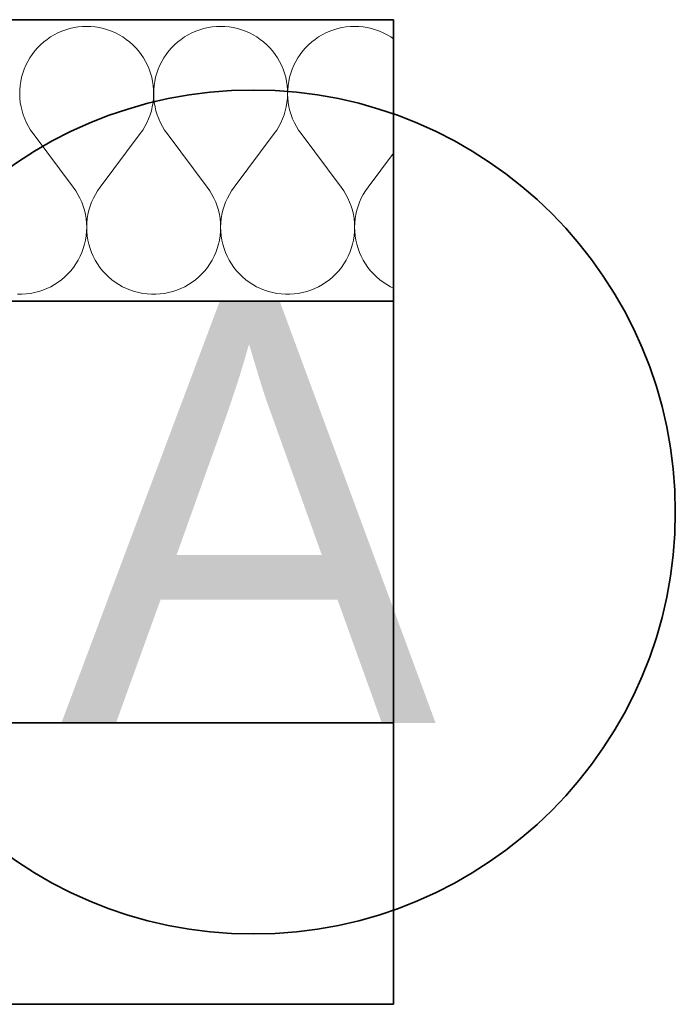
# Model space of a CAD drawing. Header units: millimetres. Extents: x -34676 to 172266, y 39940 to 476087.
# Tile 183 of 256: x 51151 to 51617, y 343811 to 344511. Entities that reach past the tile are written whole.
import ezdxf

# ---------------------------------------------------------------- set-up
doc = ezdxf.new("R2010")
doc.units = ezdxf.units.MM
doc.header["$MEASUREMENT"] = 0
for name, color, linetype in [('#podkład', 252, 'Continuous'), ('- A - ocieplenie', 7, 'Continuous'), ('Konstrukcja - Siatka mod', 7, 'Continuous'), ('Konstrukcja - Ściany zewnętrzne', 7, 'Continuous')]:
    doc.layers.add(name, color=color, linetype=linetype)
doc.styles.add('MtXpl_Arial3', font='txt', dxfattribs={"height": 0.2})

# ---------------------------------------------------------------- blocks, each defined once
blk = doc.blocks.new('kjghgg')
at = {"layer": '- A - ocieplenie', "color": 252, "linetype": 'Continuous', "lineweight": 35, "ltscale": 100}
for p, q in [((-92969.16, 469798.34), (-93975.76, 469798.34)), ((-92969.16, 469598.34), (-92969.16, 469798.34)), ((-93975.76, 469598.34), (-92969.16, 469598.34)), ((-92969.16, 469298.34), (-94705.76, 469298.34)), ((-92969.16, 469098.34), (-92969.16, 469298.34)), ((-94505.76, 469098.34), (-92969.16, 469098.34))]:
    blk.add_line(p, q, dxfattribs=at)
at = {"layer": '- A - ocieplenie', "color": 252, "linetype": 'Continuous', "lineweight": 13, "ltscale": 100}
for p, q in [((-93202.02, 469791.22), (-93204.85, 469790.19)), ((-93199.13, 469792.06), (-93202.02, 469791.22)), ((-93196.19, 469792.73), (-93199.13, 469792.06)), ((-93193.22, 469793.2), (-93196.19, 469792.73)), ((-93190.22, 469793.49), (-93193.22, 469793.2)), ((-93187.21, 469793.58), (-93190.22, 469793.49)), ((-93184.2, 469793.49), (-93187.21, 469793.58)), ((-93181.2, 469793.2), (-93184.2, 469793.49)), ((-93178.22, 469792.73), (-93181.2, 469793.2)), ((-93175.28, 469792.06), (-93178.22, 469792.73)), ((-93172.39, 469791.22), (-93175.28, 469792.06)), ((-93169.56, 469790.19), (-93172.39, 469791.22)), ((-93106.78, 469791.22), (-93109.61, 469790.19)), ((-93103.89, 469792.06), (-93106.78, 469791.22)), ((-93100.95, 469792.73), (-93103.89, 469792.06)), ((-93097.98, 469793.2), (-93100.95, 469792.73)), ((-93094.98, 469793.49), (-93097.98, 469793.2)), ((-93091.97, 469793.58), (-93094.98, 469793.49)), ((-93088.96, 469793.49), (-93091.97, 469793.58)), ((-93085.96, 469793.2), (-93088.96, 469793.49)), ((-93082.98, 469792.73), (-93085.96, 469793.2)), ((-93080.05, 469792.06), (-93082.98, 469792.73)), ((-93077.15, 469791.22), (-93080.05, 469792.06)), ((-93074.32, 469790.19), (-93077.15, 469791.22)), ((-93011.54, 469791.22), (-93014.38, 469790.19)), ((-93008.65, 469792.06), (-93011.54, 469791.22)), ((-93005.71, 469792.73), (-93008.65, 469792.06)), ((-93002.74, 469793.2), (-93005.71, 469792.73)), ((-92999.74, 469793.49), (-93002.74, 469793.2)), ((-92996.73, 469793.58), (-92999.74, 469793.49)), ((-92993.72, 469793.49), (-92996.73, 469793.58)), ((-92990.72, 469793.2), (-92993.72, 469793.49)), ((-92987.75, 469792.73), (-92990.72, 469793.2)), ((-92984.81, 469792.06), (-92987.75, 469792.73)), ((-92981.92, 469791.22), (-92984.81, 469792.06)), ((-92979.09, 469790.19), (-92981.92, 469791.22)), ((-93215.36, 469784.36), (-93217.73, 469782.51)), ((-93212.88, 469786.07), (-93215.36, 469784.36)), ((-93210.29, 469787.61), (-93212.88, 469786.07)), ((-93207.61, 469788.99), (-93210.29, 469787.61)), ((-93204.85, 469790.19), (-93207.61, 469788.99)), ((-93166.8, 469788.99), (-93169.56, 469790.19)), ((-93164.12, 469787.61), (-93166.8, 469788.99)), ((-93161.53, 469786.07), (-93164.12, 469787.61)), ((-93159.05, 469784.36), (-93161.53, 469786.07)), ((-93156.68, 469782.51), (-93159.05, 469784.36)), ((-93120.12, 469784.36), (-93122.5, 469782.51)), ((-93117.64, 469786.07), (-93120.12, 469784.36)), ((-93115.05, 469787.61), (-93117.64, 469786.07)), ((-93112.37, 469788.99), (-93115.05, 469787.61)), ((-93109.61, 469790.19), (-93112.37, 469788.99)), ((-93071.56, 469788.99), (-93074.32, 469790.19)), ((-93068.88, 469787.61), (-93071.56, 469788.99)), ((-93066.3, 469786.07), (-93068.88, 469787.61)), ((-93063.81, 469784.36), (-93066.3, 469786.07)), ((-93061.44, 469782.51), (-93063.81, 469784.36)), ((-93024.89, 469784.36), (-93027.26, 469782.51)), ((-93022.4, 469786.07), (-93024.89, 469784.36)), ((-93019.82, 469787.61), (-93022.4, 469786.07)), ((-93017.14, 469788.99), (-93019.82, 469787.61)), ((-93014.38, 469790.19), (-93017.14, 469788.99)), ((-92976.32, 469788.99), (-92979.09, 469790.19)), ((-92973.64, 469787.61), (-92976.32, 469788.99)), ((-92971.06, 469786.07), (-92973.64, 469787.61)), ((-92969.16, 469784.77), (-92971.06, 469786.07)), ((-93222.1, 469778.36), (-93224.08, 469776.09)), ((-93219.98, 469780.5), (-93222.1, 469778.36)), ((-93217.73, 469782.51), (-93219.98, 469780.5)), ((-93154.43, 469780.5), (-93156.68, 469782.51)), ((-93152.31, 469778.36), (-93154.43, 469780.5)), ((-93150.33, 469776.09), (-93152.31, 469778.36)), ((-93126.86, 469778.36), (-93128.84, 469776.09)), ((-93124.75, 469780.5), (-93126.86, 469778.36)), ((-93122.5, 469782.51), (-93124.75, 469780.5)), ((-93059.19, 469780.5), (-93061.44, 469782.51)), ((-93057.07, 469778.36), (-93059.19, 469780.5)), ((-93055.09, 469776.09), (-93057.07, 469778.36)), ((-93031.63, 469778.36), (-93033.6, 469776.09)), ((-93029.51, 469780.5), (-93031.63, 469778.36)), ((-93027.26, 469782.51), (-93029.51, 469780.5)), ((-93227.59, 469771.2), (-93229.1, 469768.59)), ((-93225.91, 469773.7), (-93227.59, 469771.2)), ((-93224.08, 469776.09), (-93225.91, 469773.7)), ((-93148.5, 469773.7), (-93150.33, 469776.09)), ((-93146.82, 469771.2), (-93148.5, 469773.7)), ((-93145.31, 469768.59), (-93146.82, 469771.2)), ((-93132.35, 469771.2), (-93133.87, 469768.59)), ((-93130.67, 469773.7), (-93132.35, 469771.2)), ((-93128.84, 469776.09), (-93130.67, 469773.7)), ((-93053.26, 469773.7), (-93055.09, 469776.09)), ((-93051.59, 469771.2), (-93053.26, 469773.7)), ((-93050.07, 469768.59), (-93051.59, 469771.2)), ((-93037.11, 469771.2), (-93038.63, 469768.59)), ((-93035.44, 469773.7), (-93037.11, 469771.2)), ((-93033.6, 469776.09), (-93035.44, 469773.7)), ((-93231.62, 469763.13), (-93232.62, 469760.28)), ((-93230.45, 469765.9), (-93231.62, 469763.13)), ((-93229.1, 469768.59), (-93230.45, 469765.9)), ((-93143.96, 469765.9), (-93145.31, 469768.59)), ((-93142.79, 469763.13), (-93143.96, 469765.9)), ((-93141.79, 469760.28), (-93142.79, 469763.13)), ((-93136.39, 469763.13), (-93137.38, 469760.28)), ((-93135.21, 469765.9), (-93136.39, 469763.13)), ((-93133.87, 469768.59), (-93135.21, 469765.9)), ((-93048.72, 469765.9), (-93050.07, 469768.59)), ((-93047.55, 469763.13), (-93048.72, 469765.9)), ((-93046.55, 469760.28), (-93047.55, 469763.13)), ((-93041.15, 469763.13), (-93042.14, 469760.28)), ((-93039.97, 469765.9), (-93041.15, 469763.13)), ((-93038.63, 469768.59), (-93039.97, 469765.9)), ((-93233.44, 469757.38), (-93234.06, 469754.44)), ((-93232.62, 469760.28), (-93233.44, 469757.38)), ((-93140.98, 469757.38), (-93141.79, 469760.28)), ((-93140.35, 469754.44), (-93140.98, 469757.38)), ((-93138.2, 469757.38), (-93138.83, 469754.44)), ((-93137.38, 469760.28), (-93138.2, 469757.38)), ((-93045.74, 469757.38), (-93046.55, 469760.28)), ((-93045.11, 469754.44), (-93045.74, 469757.38)), ((-93042.96, 469757.38), (-93043.59, 469754.44)), ((-93042.14, 469760.28), (-93042.96, 469757.38)), ((-93234.51, 469751.46), (-93234.76, 469748.46)), ((-93234.06, 469754.44), (-93234.51, 469751.46)), ((-93139.91, 469751.46), (-93140.35, 469754.44)), ((-93139.65, 469748.46), (-93139.91, 469751.46)), ((-93139.27, 469751.46), (-93139.52, 469748.46)), ((-93138.83, 469754.44), (-93139.27, 469751.46)), ((-93044.67, 469751.46), (-93045.11, 469754.44)), ((-93044.41, 469748.46), (-93044.67, 469751.46)), ((-93044.03, 469751.46), (-93044.28, 469748.46)), ((-93043.59, 469754.44), (-93044.03, 469751.46)), ((-93234.76, 469748.46), (-93234.82, 469745.45)), ((-93234.82, 469745.45), (-93234.69, 469742.44)), ((-93234.69, 469742.44), (-93234.38, 469739.44)), ((-93140.04, 469739.44), (-93139.72, 469742.44)), ((-93139.72, 469742.44), (-93139.59, 469745.45)), ((-93139.59, 469745.45), (-93139.65, 469748.46)), ((-93139.52, 469748.46), (-93139.58, 469745.45)), ((-93139.58, 469745.45), (-93139.46, 469742.44)), ((-93139.46, 469742.44), (-93139.14, 469739.44)), ((-93044.8, 469739.44), (-93044.48, 469742.44)), ((-93044.48, 469742.44), (-93044.35, 469745.45)), ((-93044.35, 469745.45), (-93044.41, 469748.46)), ((-93044.28, 469748.46), (-93044.35, 469745.45)), ((-93044.35, 469745.45), (-93044.22, 469742.44)), ((-93044.22, 469742.44), (-93043.9, 469739.44)), ((-93234.38, 469739.44), (-93233.87, 469736.47)), ((-93233.87, 469736.47), (-93233.18, 469733.54)), ((-93141.24, 469733.54), (-93140.54, 469736.47)), ((-93140.54, 469736.47), (-93140.04, 469739.44)), ((-93139.14, 469739.44), (-93138.63, 469736.47)), ((-93138.63, 469736.47), (-93137.94, 469733.54)), ((-93046, 469733.54), (-93045.3, 469736.47)), ((-93045.3, 469736.47), (-93044.8, 469739.44)), ((-93043.9, 469739.44), (-93043.39, 469736.47)), ((-93043.39, 469736.47), (-93042.7, 469733.54)), ((-93233.18, 469733.54), (-93232.3, 469730.66)), ((-93232.3, 469730.66), (-93231.24, 469727.84)), ((-93143.17, 469727.84), (-93142.11, 469730.66)), ((-93142.11, 469730.66), (-93141.24, 469733.54)), ((-93137.94, 469733.54), (-93137.06, 469730.66)), ((-93137.06, 469730.66), (-93136, 469727.84)), ((-93047.93, 469727.84), (-93046.88, 469730.66)), ((-93046.88, 469730.66), (-93046, 469733.54)), ((-93042.7, 469733.54), (-93041.82, 469730.66)), ((-93041.82, 469730.66), (-93040.77, 469727.84)), ((-93231.24, 469727.84), (-93230.01, 469725.09)), ((-93230.01, 469725.09), (-93228.6, 469722.43)), ((-93228.6, 469722.43), (-93227.03, 469719.86)), ((-93147.38, 469719.86), (-93145.81, 469722.43)), ((-93145.81, 469722.43), (-93144.4, 469725.09)), ((-93144.4, 469725.09), (-93143.17, 469727.84)), ((-93136, 469727.84), (-93134.77, 469725.09)), ((-93134.77, 469725.09), (-93133.36, 469722.43)), ((-93133.36, 469722.43), (-93131.79, 469719.86)), ((-93052.14, 469719.86), (-93050.57, 469722.43)), ((-93050.57, 469722.43), (-93049.17, 469725.09)), ((-93049.17, 469725.09), (-93047.93, 469727.84)), ((-93040.77, 469727.84), (-93039.53, 469725.09)), ((-93039.53, 469725.09), (-93038.13, 469722.43)), ((-93038.13, 469722.43), (-93036.56, 469719.86)), ((-93227.03, 469719.86), (-93225.3, 469717.39)), ((-93196.73, 469679.3), (-93225.3, 469717.39)), ((-93177.68, 469679.3), (-93149.11, 469717.39)), ((-93149.11, 469717.39), (-93147.38, 469719.86)), ((-93131.79, 469719.86), (-93130.06, 469717.39)), ((-93101.49, 469679.3), (-93130.06, 469717.39)), ((-93082.44, 469679.3), (-93053.87, 469717.39)), ((-93053.87, 469717.39), (-93052.14, 469719.86)), ((-93036.56, 469719.86), (-93034.83, 469717.39)), ((-93006.25, 469679.3), (-93034.83, 469717.39)), ((-92987.21, 469679.3), (-92969.16, 469703.36)), ((-93194.98, 469676.79), (-93196.73, 469679.3)), ((-93177.68, 469679.3), (-93179.44, 469676.79)), ((-93099.74, 469676.79), (-93101.49, 469679.3)), ((-93082.44, 469679.3), (-93084.2, 469676.79)), ((-93004.5, 469676.79), (-93006.25, 469679.3)), ((-92987.21, 469679.3), (-92988.96, 469676.79)), ((-93193.39, 469674.18), (-93194.98, 469676.79)), ((-93191.97, 469671.48), (-93193.39, 469674.18)), ((-93181.03, 469674.18), (-93182.45, 469671.48)), ((-93179.44, 469676.79), (-93181.03, 469674.18)), ((-93098.15, 469674.18), (-93099.74, 469676.79)), ((-93096.73, 469671.48), (-93098.15, 469674.18)), ((-93085.79, 469674.18), (-93087.21, 469671.48)), ((-93084.2, 469676.79), (-93085.79, 469674.18)), ((-93002.91, 469674.18), (-93004.5, 469676.79)), ((-93001.49, 469671.48), (-93002.91, 469674.18)), ((-92990.55, 469674.18), (-92991.97, 469671.48)), ((-92988.96, 469676.79), (-92990.55, 469674.18)), ((-93190.72, 469668.69), (-93191.97, 469671.48)), ((-93189.66, 469665.82), (-93190.72, 469668.69)), ((-93188.79, 469662.89), (-93189.66, 469665.82)), ((-93184.75, 469665.82), (-93185.63, 469662.89)), ((-93183.69, 469668.69), (-93184.75, 469665.82)), ((-93182.45, 469671.48), (-93183.69, 469668.69)), ((-93095.49, 469668.69), (-93096.73, 469671.48)), ((-93094.42, 469665.82), (-93095.49, 469668.69)), ((-93093.55, 469662.89), (-93094.42, 469665.82)), ((-93089.51, 469665.82), (-93090.39, 469662.89)), ((-93088.45, 469668.69), (-93089.51, 469665.82)), ((-93087.21, 469671.48), (-93088.45, 469668.69)), ((-93000.25, 469668.69), (-93001.49, 469671.48)), ((-92999.19, 469665.82), (-93000.25, 469668.69)), ((-92998.31, 469662.89), (-92999.19, 469665.82)), ((-92994.27, 469665.82), (-92995.15, 469662.89)), ((-92993.21, 469668.69), (-92994.27, 469665.82)), ((-92991.97, 469671.48), (-92993.21, 469668.69)), ((-93188.1, 469659.91), (-93188.79, 469662.89)), ((-93187.61, 469656.9), (-93188.1, 469659.91)), ((-93186.31, 469659.91), (-93186.8, 469656.9)), ((-93185.63, 469662.89), (-93186.31, 469659.91)), ((-93092.86, 469659.91), (-93093.55, 469662.89)), ((-93092.37, 469656.9), (-93092.86, 469659.91)), ((-93091.07, 469659.91), (-93091.57, 469656.9)), ((-93090.39, 469662.89), (-93091.07, 469659.91)), ((-92997.63, 469659.91), (-92998.31, 469662.89)), ((-92997.13, 469656.9), (-92997.63, 469659.91)), ((-92995.83, 469659.91), (-92996.33, 469656.9)), ((-92995.15, 469662.89), (-92995.83, 469659.91)), ((-93187.31, 469653.86), (-93187.61, 469656.9)), ((-93187.21, 469650.8), (-93187.31, 469653.86)), ((-93187.1, 469653.86), (-93187.21, 469650.8)), ((-93186.8, 469656.9), (-93187.1, 469653.86)), ((-93092.07, 469653.86), (-93092.37, 469656.9)), ((-93091.97, 469650.8), (-93092.07, 469653.86)), ((-93091.86, 469653.86), (-93091.97, 469650.8)), ((-93091.57, 469656.9), (-93091.86, 469653.86)), ((-92996.83, 469653.86), (-92997.13, 469656.9)), ((-92996.73, 469650.8), (-92996.83, 469653.86)), ((-92996.63, 469653.86), (-92996.73, 469650.8)), ((-92996.33, 469656.9), (-92996.63, 469653.86)), ((-93188.07, 469641.69), (-93187.59, 469644.71)), ((-93187.59, 469644.71), (-93187.3, 469647.75)), ((-93187.3, 469647.75), (-93187.21, 469650.8)), ((-93187.21, 469650.8), (-93187.11, 469647.75)), ((-93187.11, 469647.75), (-93186.82, 469644.71)), ((-93186.82, 469644.71), (-93186.34, 469641.69)), ((-93092.83, 469641.69), (-93092.35, 469644.71)), ((-93092.35, 469644.71), (-93092.06, 469647.75)), ((-93092.06, 469647.75), (-93091.97, 469650.8)), ((-93091.97, 469650.8), (-93091.88, 469647.75)), ((-93091.88, 469647.75), (-93091.59, 469644.71)), ((-93091.59, 469644.71), (-93091.1, 469641.69)), ((-92997.59, 469641.69), (-92997.11, 469644.71)), ((-92997.11, 469644.71), (-92996.82, 469647.75)), ((-92996.82, 469647.75), (-92996.73, 469650.8)), ((-92996.73, 469650.8), (-92996.64, 469647.75)), ((-92996.64, 469647.75), (-92996.35, 469644.71)), ((-92996.35, 469644.71), (-92995.87, 469641.69)), ((-93189.61, 469635.78), (-93188.75, 469638.71)), ((-93188.75, 469638.71), (-93188.07, 469641.69)), ((-93186.34, 469641.69), (-93185.67, 469638.71)), ((-93185.67, 469638.71), (-93184.8, 469635.78)), ((-93094.37, 469635.78), (-93093.51, 469638.71)), ((-93093.51, 469638.71), (-93092.83, 469641.69)), ((-93091.1, 469641.69), (-93090.43, 469638.71)), ((-93090.43, 469638.71), (-93089.56, 469635.78)), ((-92999.14, 469635.78), (-92998.27, 469638.71)), ((-92998.27, 469638.71), (-92997.59, 469641.69)), ((-92995.87, 469641.69), (-92995.19, 469638.71)), ((-92995.19, 469638.71), (-92994.32, 469635.78)), ((-93193.31, 469627.4), (-93191.9, 469630.11)), ((-93191.9, 469630.11), (-93190.66, 469632.91)), ((-93190.66, 469632.91), (-93189.61, 469635.78)), ((-93184.8, 469635.78), (-93183.75, 469632.91)), ((-93183.75, 469632.91), (-93182.52, 469630.11)), ((-93182.52, 469630.11), (-93181.1, 469627.4)), ((-93098.07, 469627.4), (-93096.66, 469630.11)), ((-93096.66, 469630.11), (-93095.43, 469632.91)), ((-93095.43, 469632.91), (-93094.37, 469635.78)), ((-93089.56, 469635.78), (-93088.51, 469632.91)), ((-93088.51, 469632.91), (-93087.28, 469630.11)), ((-93087.28, 469630.11), (-93085.87, 469627.4)), ((-93002.83, 469627.4), (-93001.42, 469630.11)), ((-93001.42, 469630.11), (-93000.19, 469632.91)), ((-93000.19, 469632.91), (-92999.14, 469635.78)), ((-92994.32, 469635.78), (-92993.27, 469632.91)), ((-92993.27, 469632.91), (-92992.04, 469630.11)), ((-92992.04, 469630.11), (-92990.63, 469627.4)), ((-93196.63, 469622.28), (-93194.89, 469624.79)), ((-93194.89, 469624.79), (-93193.31, 469627.4)), ((-93181.1, 469627.4), (-93179.52, 469624.79)), ((-93179.52, 469624.79), (-93177.78, 469622.28)), ((-93101.4, 469622.28), (-93099.65, 469624.79)), ((-93099.65, 469624.79), (-93098.07, 469627.4)), ((-93085.87, 469627.4), (-93084.29, 469624.79)), ((-93084.29, 469624.79), (-93082.54, 469622.28)), ((-93006.16, 469622.28), (-93004.41, 469624.79)), ((-93004.41, 469624.79), (-93002.83, 469627.4)), ((-92990.63, 469627.4), (-92989.05, 469624.79)), ((-92989.05, 469624.79), (-92987.3, 469622.28)), ((-93202.78, 469615.5), (-93200.59, 469617.63)), ((-93200.59, 469617.63), (-93198.54, 469619.89)), ((-93198.54, 469619.89), (-93196.63, 469622.28)), ((-93177.78, 469622.28), (-93175.88, 469619.89)), ((-93175.88, 469619.89), (-93173.82, 469617.63)), ((-93173.82, 469617.63), (-93171.63, 469615.5)), ((-93107.55, 469615.5), (-93105.35, 469617.63)), ((-93105.35, 469617.63), (-93103.3, 469619.89)), ((-93103.3, 469619.89), (-93101.4, 469622.28)), ((-93082.54, 469622.28), (-93080.64, 469619.89)), ((-93080.64, 469619.89), (-93078.58, 469617.63)), ((-93078.58, 469617.63), (-93076.39, 469615.5)), ((-93012.31, 469615.5), (-93010.11, 469617.63)), ((-93010.11, 469617.63), (-93008.06, 469619.89)), ((-93008.06, 469619.89), (-93006.16, 469622.28)), ((-92987.3, 469622.28), (-92985.4, 469619.89)), ((-92985.4, 469619.89), (-92983.35, 469617.63)), ((-92983.35, 469617.63), (-92981.15, 469615.5)), ((-93212.78, 469608.52), (-93210.12, 469610.02)), ((-93210.12, 469610.02), (-93207.56, 469611.69)), ((-93207.56, 469611.69), (-93205.11, 469613.51)), ((-93205.11, 469613.51), (-93202.78, 469615.5)), ((-93171.63, 469615.5), (-93169.3, 469613.51)), ((-93169.3, 469613.51), (-93166.86, 469611.69)), ((-93166.86, 469611.69), (-93164.3, 469610.02)), ((-93164.3, 469610.02), (-93161.63, 469608.52)), ((-93117.54, 469608.52), (-93114.88, 469610.02)), ((-93114.88, 469610.02), (-93112.32, 469611.69)), ((-93112.32, 469611.69), (-93109.87, 469613.51)), ((-93109.87, 469613.51), (-93107.55, 469615.5)), ((-93076.39, 469615.5), (-93074.07, 469613.51)), ((-93074.07, 469613.51), (-93071.62, 469611.69)), ((-93071.62, 469611.69), (-93069.06, 469610.02)), ((-93069.06, 469610.02), (-93066.4, 469608.52)), ((-93022.3, 469608.52), (-93019.64, 469610.02)), ((-93019.64, 469610.02), (-93017.08, 469611.69)), ((-93017.08, 469611.69), (-93014.63, 469613.51)), ((-93014.63, 469613.51), (-93012.31, 469615.5)), ((-92981.15, 469615.5), (-92978.83, 469613.51)), ((-92978.83, 469613.51), (-92976.38, 469611.69)), ((-92976.38, 469611.69), (-92973.82, 469610.02)), ((-92973.82, 469610.02), (-92971.16, 469608.52)), ((-93236.35, 469603.13), (-93233.3, 469603.13)), ((-93233.3, 469603.13), (-93230.25, 469603.33)), ((-93230.25, 469603.33), (-93227.22, 469603.72)), ((-93227.22, 469603.72), (-93224.22, 469604.3)), ((-93224.22, 469604.3), (-93221.26, 469605.08)), ((-93221.26, 469605.08), (-93218.36, 469606.04)), ((-93218.36, 469606.04), (-93215.53, 469607.19)), ((-93215.53, 469607.19), (-93212.78, 469608.52)), ((-93161.63, 469608.52), (-93158.88, 469607.19)), ((-93158.88, 469607.19), (-93156.05, 469606.04)), ((-93156.05, 469606.04), (-93153.15, 469605.08)), ((-93153.15, 469605.08), (-93150.19, 469604.3)), ((-93150.19, 469604.3), (-93147.2, 469603.72)), ((-93147.2, 469603.72), (-93144.16, 469603.33)), ((-93144.16, 469603.33), (-93141.12, 469603.13)), ((-93141.12, 469603.13), (-93138.06, 469603.13)), ((-93138.06, 469603.13), (-93135.01, 469603.33)), ((-93135.01, 469603.33), (-93131.98, 469603.72)), ((-93131.98, 469603.72), (-93128.98, 469604.3)), ((-93128.98, 469604.3), (-93126.02, 469605.08)), ((-93126.02, 469605.08), (-93123.12, 469606.04)), ((-93123.12, 469606.04), (-93120.29, 469607.19)), ((-93120.29, 469607.19), (-93117.54, 469608.52)), ((-93066.4, 469608.52), (-93063.64, 469607.19)), ((-93063.64, 469607.19), (-93060.81, 469606.04)), ((-93060.81, 469606.04), (-93057.91, 469605.08)), ((-93057.91, 469605.08), (-93054.96, 469604.3)), ((-93054.96, 469604.3), (-93051.96, 469603.72)), ((-93051.96, 469603.72), (-93048.93, 469603.33)), ((-93048.93, 469603.33), (-93045.88, 469603.13)), ((-93045.88, 469603.13), (-93042.82, 469603.13)), ((-93042.82, 469603.13), (-93039.77, 469603.33)), ((-93039.77, 469603.33), (-93036.74, 469603.72)), ((-93036.74, 469603.72), (-93033.74, 469604.3)), ((-93033.74, 469604.3), (-93030.79, 469605.08)), ((-93030.79, 469605.08), (-93027.89, 469606.04)), ((-93027.89, 469606.04), (-93025.05, 469607.19)), ((-93025.05, 469607.19), (-93022.3, 469608.52)), ((-92971.16, 469608.52), (-92969.16, 469607.55))]:
    blk.add_line(p, q, dxfattribs=at)
at = {"layer": 'Konstrukcja - Siatka mod', "color": 252, "linetype": 'Continuous', "lineweight": 35, "ltscale": 100}
blk.add_circle((-93068.74, 469448.34), 300, dxfattribs=at)
at = {"layer": 'Konstrukcja - Ściany zewnętrzne', "color": 252, "linetype": 'Continuous', "lineweight": 35, "ltscale": 100}
for p, q in [((-92969.16, 469598.34), (-94175.76, 469598.34)), ((-92969.16, 469298.34), (-92969.16, 469598.34)), ((-94175.76, 469298.34), (-92969.16, 469298.34))]:
    blk.add_line(p, q, dxfattribs=at)
at = {"layer": 'Konstrukcja - Siatka mod', "color": 252, "linetype": 'Continuous', "lineweight": 13, "style": 'MtXpl_Arial3'}
blk.add_text('A', height=300, dxfattribs=at).set_placement((-93205.95, 469298.34))

msp = doc.modelspace()

# ---------------------------------------------------------------- block references
at = {"layer": '#podkład'}
msp.add_blockref('kjghgg', (144386.02, -125287.53), dxfattribs=at)

doc.saveas('drawing.dxf')
